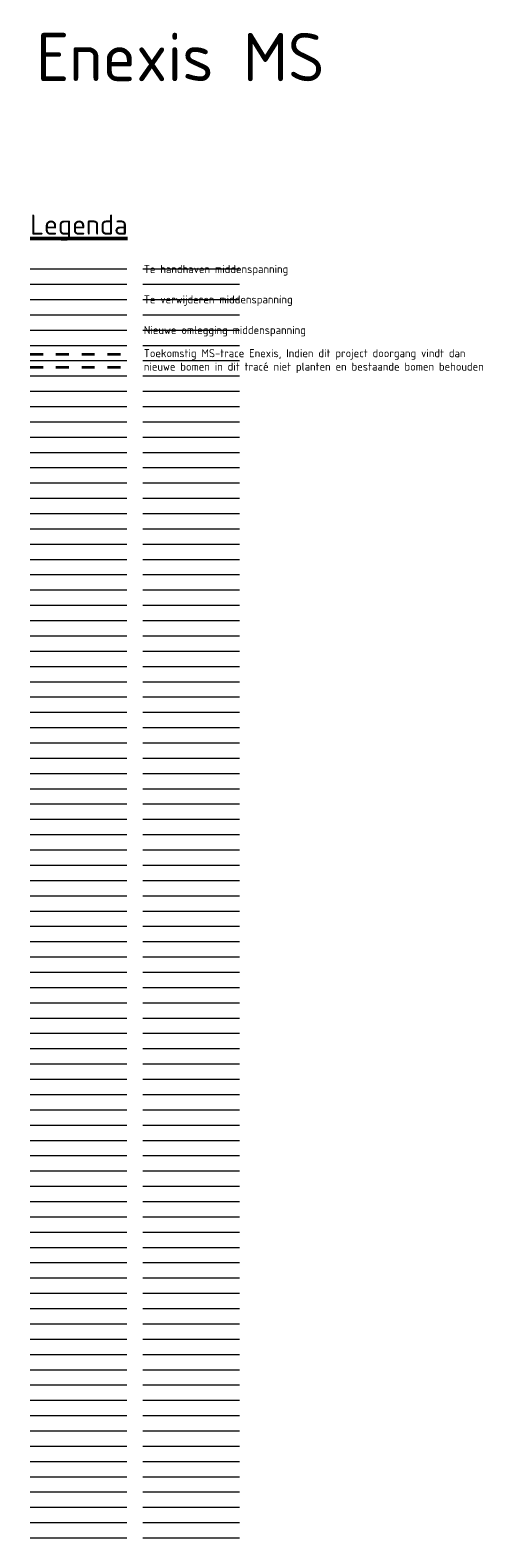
# Model space of a CAD drawing. Header units: metres. Extents: x 780 to 3546, y -363 to 107.
# Tile 15 of 18: x 3180 to 3250, y -128 to 106. Entities that reach past the tile are written whole.
import ezdxf
from ezdxf.lldxf.tags import DXFTag

# ---------------------------------------------------------------- set-up
doc = ezdxf.new("R2010")
doc.units = ezdxf.units.M
doc.linetypes.add('ZZ-HIDDEN-SO', pattern=[4, 2, -2])
doc.layers.get('Defpoints').update_dxf_attribs({"color": 4})
for name, color, linetype, lineweight, true_color in [('B1-WE-KL-ET_MS_ENEXIS NETBEHEER BV-G', 7, 'KL-MS-N', 18, 0x0f4bff), ('N1-WE-KL-ET_MS_ENEXIS NETBEHEER BV-G', 7, 'KL-MS-N', 18, 0x47ed21), ('V1-WE-KL-ET_MS_ENEXIS NETBEHEER BV-G', 7, 'KL-MS-N', 18, 0xfd1212)]:
    doc.layers.add(name, color=color, linetype=linetype, lineweight=lineweight, true_color=true_color)
for name, color, linetype, lineweight in [('N-WE-KL-TRACE_WENSTRACE-G', 7, 'ZZ-HIDDEN-SO', 35), ('X-XX-AL-LEGENDA-T25', 7, 'Continuous', 25), ('X-XX-AL-LEGENDA-T50', 7, 'Continuous', 50)]:
    doc.layers.add(name, color=color, linetype=linetype, lineweight=lineweight)
doc.layers.add('X-XX-AL-HULPLIJN-GN', color=7, linetype='Continuous', lineweight=13, true_color=0x9b039b, plot=False)
doc.styles.add('NLCS-ISO-ANNOTATIVE-T25', font='NLCS-ISO.ttf', dxfattribs={"height": 2.5})
doc.styles.add('NLCS-ISO-M500-T50', font='NLCS-ISO.ttf', dxfattribs={"height": 2.5})
doc.styles.add('NLCS-ISO-T25', font='NLCS-ISO.ttf')
tags = doc.linetypes.add('KL-MS-N', pattern='A,4,-1,[103,NLCS.SHX,S=0.75,R=0,X=0,Y=0],-1,4,-1,["M",Standard,S=1,R=0,X=0,Y=-0.5],-2', length=13).pattern_tags.tags
tags[18] = DXFTag(74, 10)

# ---------------------------------------------------------------- blocks, each defined once
blk = doc.blocks.new('*U2')
at = {"layer": 'X-XX-AL-HULPLIJN-GN', "flags": 128}
blk.add_lwpolyline([(-7.5, 0), (7.5, 0)], dxfattribs=at)
blk = doc.blocks.new('*U3')
at = {"layer": 'X-XX-AL-HULPLIJN-GN', "color": 0, "linetype": 'ByBlock', "lineweight": -2, "transparency": 16777216}
for p in [(0, 0), (0, -2.375), (0, -4.75), (0, -7.125), (0, -9.5), (0, -11.875), (0, -14.25), (0, -16.625), (0, -19), (0, -21.375), (0, -23.75), (0, -26.125), (0, -28.5), (0, -30.875), (0, -33.25), (0, -35.625), (0, -38), (0, -40.375), (0, -42.75), (0, -45.125), (0, -47.5), (0, -49.875), (0, -52.25), (0, -54.625), (0, -57), (0, -59.375), (0, -61.75), (0, -64.125), (0, -66.5), (0, -68.875), (0, -71.25), (0, -73.625), (0, -76), (0, -78.375), (0, -80.75), (0, -83.125), (0, -85.5), (0, -87.875), (0, -90.25), (0, -92.625), (0, -95), (0, -97.375), (0, -99.75), (0, -102.125), (0, -104.5), (0, -106.875), (0, -109.25), (0, -111.625), (0, -114), (0, -116.375), (0, -118.75), (0, -121.125), (0, -123.5), (0, -125.875), (0, -128.25), (0, -130.625), (0, -133), (0, -135.375), (0, -137.75), (0, -140.125), (0, -142.5), (0, -144.875), (0, -147.25), (0, -149.625), (0, -152), (0, -154.375), (0, -156.75), (0, -159.125), (0, -161.5), (0, -163.875), (0, -166.25), (0, -168.625), (0, -171), (0, -173.375), (0, -175.75), (0, -178.125), (0, -180.5), (0, -182.875), (0, -185.25), (0, -187.625), (0, -190), (0, -192.375), (0, -194.75), (0, -197.125)]:
    blk.add_blockref('*U2', p, dxfattribs=at)
blk = doc.blocks.new('*U4')
at = {"layer": 'X-XX-AL-HULPLIJN-GN', "flags": 128}
blk.add_lwpolyline([(-7.5, 0), (7.5, 0)], dxfattribs=at)
blk = doc.blocks.new('*U5')
at = {"layer": 'X-XX-AL-HULPLIJN-GN', "color": 0, "linetype": 'ByBlock', "lineweight": -2, "transparency": 16777216}
for p in [(0, 0), (0, -2.375), (0, -4.75), (0, -7.125), (0, -9.5), (0, -11.875), (0, -14.25), (0, -16.625), (0, -19), (0, -21.375), (0, -23.75), (0, -26.125), (0, -28.5), (0, -30.875), (0, -33.25), (0, -35.625), (0, -38), (0, -40.375), (0, -42.75), (0, -45.125), (0, -47.5), (0, -49.875), (0, -52.25), (0, -54.625), (0, -57), (0, -59.375), (0, -61.75), (0, -64.125), (0, -66.5), (0, -68.875), (0, -71.25), (0, -73.625), (0, -76), (0, -78.375), (0, -80.75), (0, -83.125), (0, -85.5), (0, -87.875), (0, -90.25), (0, -92.625), (0, -95), (0, -97.375), (0, -99.75), (0, -102.125), (0, -104.5), (0, -106.875), (0, -109.25), (0, -111.625), (0, -114), (0, -116.375), (0, -118.75), (0, -121.125), (0, -123.5), (0, -125.875), (0, -128.25), (0, -130.625), (0, -133), (0, -135.375), (0, -137.75), (0, -140.125), (0, -142.5), (0, -144.875), (0, -147.25), (0, -149.625), (0, -152), (0, -154.375), (0, -156.75), (0, -159.125), (0, -161.5), (0, -163.875), (0, -166.25), (0, -168.625), (0, -171), (0, -173.375), (0, -175.75), (0, -178.125), (0, -180.5), (0, -182.875), (0, -185.25), (0, -187.625), (0, -190), (0, -192.375), (0, -194.75), (0, -197.125)]:
    blk.add_blockref('*U4', p, dxfattribs=at)

msp = doc.modelspace()

# ---------------------------------------------------------------- linework, layer by layer
at = {"layer": 'B1-WE-KL-ET_MS_ENEXIS NETBEHEER BV-G'}
msp.add_line((3179.84, 69.16), (3194.84, 69.16), dxfattribs=at)
at = {"layer": 'N-WE-KL-TRACE_WENSTRACE-G', "color": 4}
for p, q in [((3179.84, 55.91), (3194.84, 55.91)), ((3179.84, 53.91), (3194.84, 53.91))]:
    msp.add_line(p, q, dxfattribs=at)
at = {"layer": 'N1-WE-KL-ET_MS_ENEXIS NETBEHEER BV-G'}
msp.add_line((3179.84, 59.66), (3194.84, 59.66), dxfattribs=at)
at = {"layer": 'V1-WE-KL-ET_MS_ENEXIS NETBEHEER BV-G'}
msp.add_line((3179.84, 64.41), (3194.84, 64.41), dxfattribs=at)

# ---------------------------------------------------------------- block references
at = {"layer": 'X-XX-AL-HULPLIJN-GN'}
for name, p in [('*U5', (3187.34, 69.16)), ('*U3', (3204.84, 69.16))]:
    msp.add_blockref(name, p, dxfattribs=at)

# ---------------------------------------------------------------- texts
at = {"layer": 'Defpoints', "style": 'NLCS-ISO-ANNOTATIVE-T25'}
msp.add_text('Enexis MS', height=7.5, dxfattribs=at).set_placement((3180.77, 98.32))
at = {"layer": 'X-XX-AL-LEGENDA-T25', "style": 'NLCS-ISO-T25'}
for s, p in [('Te verwijderen middenspanning', (3197.47, 63.79)), ('Nieuwe omlegging middenspanning', (3197.47, 59.04))]:
    msp.add_text(s, height=1.25, dxfattribs=at).set_placement(p)
at = {"layer": 'X-XX-AL-LEGENDA-T25', "char_height": 1.25, "attachment_point": 1, "style": 'NLCS-ISO-T25'}
for s, insert, width in [('Te handhaven middenspanning', (3197.47, 69.76), 31.474), ('Toekomstig MS-trace Enexis, Indien dit project doorgang vindt dan nieuwe bomen in dit tracé niet planten en bestaande bomen behouden  ', (3197.47, 56.69), 54.3254)]:
    msp.add_mtext(s, dxfattribs=dict(at, insert=insert, width=width))
at = {"layer": 'X-XX-AL-LEGENDA-T50', "insert": (3179.84, 73.54), "char_height": 3.125, "attachment_point": 7, "style": 'NLCS-ISO-M500-T50'}
msp.add_mtext('{\\LLegenda}', dxfattribs=at)

doc.saveas('drawing.dxf')
